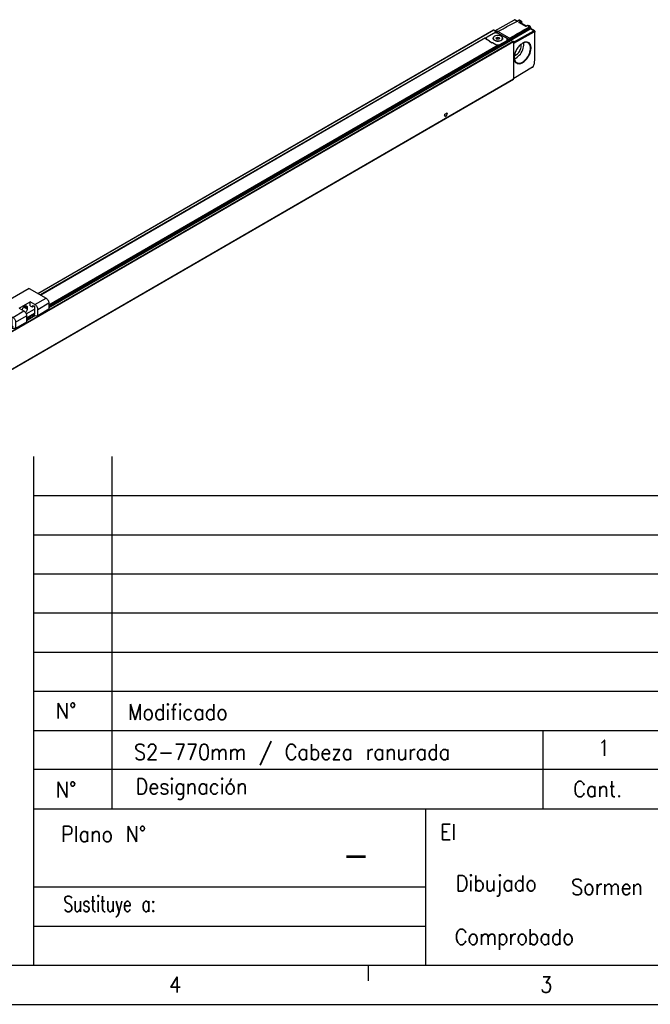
# Model space of a CAD drawing. Header units: millimetres. Extents: x -500 to 1129, y -592 to 328.
# Tile 14 of 23: x -97 to -17, y -92 to 34. Entities that reach past the tile are written whole.
import ezdxf

# ---------------------------------------------------------------- set-up
doc = ezdxf.new("R2010")
doc.units = ezdxf.units.MM
doc.layers.add('1', color=7, linetype='Continuous')
doc.styles.add('CONVERTER_11', font='txt.shx', dxfattribs={"width": 0.9})
doc.styles.add('CONVERTER_14', font='txt.shx', dxfattribs={"width": 0.72})

# ---------------------------------------------------------------- blocks, each defined once
blk = doc.blocks.new('SOPORTE_INTERMEDIO_S__13', base_point=(-502.13, -29.38))
at = {"color": 7, "linetype": 'Continuous'}
for p, q in [((-480.91, -3.74), (-502.13, -16.02)), ((-480.91, -3.74), (-470.17, -9.96)), ((-487.28, -16.43), (-480.21, -12.34)), ((-477.24, -14.06), (-480.21, -12.34)), ((-480.21, -14.78), (-480.21, -12.34)), ((-502.13, -16.02), (-491.38, -22.24)), ((-502.13, -22.14), (-502.13, -16.02)), ((-487.28, -16.43), (-484.31, -18.15)), ((-482.81, -19.96), (-477.59, -16.94)), ((-482.15, -15.91), (-482.15, -16.72)), ((-480.21, -14.78), (-479, -15.48)), ((-479, -15.48), (-478.3, -14.67)), ((-479, -15.48), (-477.95, -14.87)), ((-478.3, -14.67), (-477.59, -15.08)), ((-477.59, -15.08), (-477.59, -19.8)), ((-468.4, -17.1), (-475.47, -21.2)), ((-475.47, -21.2), (-475.47, -17.12)), ((-468.4, -13.03), (-468.4, -17.1)), ((-494.35, -26.64), (-502.13, -22.14)), ((-494.35, -22.97), (-494.35, -26.64)), ((-493.15, -23.66), (-494.35, -22.97)), ((-494.35, -26.64), (-491.73, -25.12)), ((-492.44, -22.85), (-493.15, -23.66)), ((-493.15, -23.66), (-492.09, -23.05)), ((-491.73, -23.26), (-492.44, -22.85)), ((-491.73, -27.99), (-491.73, -23.26)), ((-482.54, -21.21), (-482.54, -25.29)), ((-477.59, -19.8), (-477.26, -20)), ((-477.58, -20.82), (-477.24, -20.01)), ((-477.39, -21.14), (-475.47, -21.2)), ((-477.24, -20.01), (-477.26, -20)), ((-491.4, -28.18), (-491.73, -27.99)), ((-491.72, -29.01), (-491.38, -28.19)), ((-489.61, -29.38), (-491.53, -29.33)), ((-491.4, -28.18), (-491.38, -28.19)), ((-482.54, -25.29), (-489.61, -29.38)), ((-489.61, -25.3), (-489.61, -29.38))]:
    blk.add_line(p, q, dxfattribs=at)
at = {"color": 3, "linetype": 'Continuous'}
for p, q in [((-477.24, -14.06), (-470.17, -9.96)), ((-491.38, -22.24), (-484.31, -18.15)), ((-484.33, -15.46), (-482.15, -16.72)), ((-483.74, -14.99), (-482.15, -15.91)), ((-475.47, -17.12), (-468.4, -13.03)), ((-489.61, -25.3), (-482.54, -21.21))]:
    blk.add_line(p, q, dxfattribs=at)
at = {"color": 7, "linetype": 'Continuous'}
for points, knots in [([(-470.17, -9.96), (-469.93, -10.14), (-469.43, -10.5), (-468.89, -11.27), (-468.49, -12.12), (-468.43, -12.74), (-468.4, -13.03)], [0, 0, 0, 0, 0.869803, 1.833015, 2.795759, 3.664313, 3.664313, 3.664313, 3.664313]), ([(-485.33, -17.56), (-485.25, -17.19), (-485.08, -16.42), (-484.41, -15.49), (-483.56, -14.73), (-482.89, -14.84), (-482.62, -14.88)], [0, 0, 0, 0, 1.126424, 2.321801, 3.440081, 4.255271, 4.255271, 4.255271, 4.255271]), ([(-484.31, -18.15), (-484.07, -18.32), (-483.57, -18.68), (-483.03, -19.46), (-482.63, -20.31), (-482.57, -20.92), (-482.54, -21.21)], [0, 0, 0, 0, 0.869803, 1.833015, 2.795759, 3.664313, 3.664313, 3.664313, 3.664313]), ([(-482.15, -16.72), (-482.18, -16.99), (-482.24, -17.54), (-482.59, -18.31), (-482.95, -18.81), (-483.2, -19.06), (-483.25, -19.11), (-483.28, -19.13)], [0, 0, 0, 0, 0.787351, 1.64426, 2.517016, 2.617389, 2.715721, 2.715721, 2.715721, 2.715721]), ([(-482.62, -14.88), (-482.48, -15.01), (-482.19, -15.28), (-482.16, -15.69), (-482.15, -15.91)], [0, 0, 0, 0, 0.523909, 1.166148, 1.166148, 1.166148, 1.166148]), ([(-477.24, -14.06), (-477, -14.23), (-476.5, -14.59), (-475.96, -15.36), (-475.56, -16.22), (-475.5, -16.83), (-475.47, -17.12)], [0, 0, 0, 0, 0.869803, 1.833015, 2.795759, 3.664313, 3.664313, 3.664313, 3.664313]), ([(-491.38, -22.24), (-491.14, -22.41), (-490.64, -22.77), (-490.11, -23.55), (-489.7, -24.4), (-489.64, -25.01), (-489.61, -25.3)], [0, 0, 0, 0, 0.869803, 1.833015, 2.795759, 3.664313, 3.664313, 3.664313, 3.664313]), ([(-477.58, -20.82), (-477.59, -20.85), (-477.6, -20.92), (-477.55, -21.02), (-477.48, -21.11), (-477.42, -21.13), (-477.39, -21.14)], [0, 0, 0, 0, 0.0923306, 0.207306, 0.3207298, 0.4096698, 0.4096698, 0.4096698, 0.4096698]), ([(-491.53, -29.33), (-491.56, -29.32), (-491.63, -29.3), (-491.69, -29.21), (-491.74, -29.11), (-491.73, -29.04), (-491.72, -29.01)], [0, 0, 0, 0, 0.08894, 0.2023638, 0.3173392, 0.4096698, 0.4096698, 0.4096698, 0.4096698])]:
    blk.add_open_spline(points, degree=3, knots=knots, dxfattribs=at)
blk = doc.blocks.new('REGLA_S-770__15', base_point=(-812.41, -232.3))
at = {"color": 7, "linetype": 'Continuous'}
for p, q in [((-183.66, 160.78), (-171.05, 167.83)), ((-170.56, 167.88), (-169.22, 167.1)), ((-166.71, 166.87), (-167.92, 167.57)), ((-167.76, 166.18), (-167.7, 166.15)), ((-163.57, 163.77), (-167.7, 166.15)), ((-166.44, 165.43), (-166.44, 166.33)), ((-162.77, 164.22), (-163.66, 163.72)), ((-160.97, 163.55), (-162.18, 164.25)), ((-475.41, -6.93), (-184.45, 161.47)), ((-184.39, 159.18), (-188.63, 156.73)), ((-184.3, 161.42), (-183.09, 160.21)), ((-183.81, 159.72), (-183.81, 159.42)), ((-183.7, 159.86), (-182.33, 160.65)), ((-181.74, 160.35), (-182.23, 160.64)), ((-181.84, 159.59), (-175.83, 156.11)), ((-176.26, 156.11), (-181.56, 159.18)), ((-173.85, 154.69), (-161.09, 162.07)), ((-171.77, 153.52), (-158.81, 160.75)), ((-171.55, 152.83), (-158.47, 160.14)), ((-158.33, 160.8), (-160.76, 162.21)), ((-158.12, 159.93), (-158.12, 160.34)), ((-158.12, 142.02), (-158.12, 159.93)), ((-189.59, 156.44), (-473.64, -7.95)), ((-189.64, 156.24), (-189.63, 156.35)), ((-189.56, 156.39), (-189.56, 155.92)), ((-189.22, 155.78), (-189.39, 155.68)), ((-189.22, 155.52), (-189.22, 155.91)), ((-186.99, 154.22), (-189.06, 155.42)), ((-186.97, 154.13), (-185.27, 153.15)), ((-183.05, 151.94), (-185.11, 153.14)), ((-184.67, 155.89), (-184.67, 156.05)), ((-182.78, 156.23), (-181.97, 156.7)), ((-182.48, 155.58), (-182.78, 156.23)), ((-182.48, 155.58), (-181.97, 155.88)), ((-181.37, 155.41), (-182.48, 155.58)), ((-181.97, 156.7), (-180.85, 156.53)), ((-181.97, 156.7), (-181.97, 155.88)), ((-181.97, 155.88), (-180.85, 155.71)), ((-180.85, 155.71), (-181.37, 155.41)), ((-181.08, 150.67), (-175.32, 154)), ((-181.08, 151.48), (-181.08, 150.67)), ((-180.85, 156.53), (-180.85, 155.71)), ((-180.85, 156.53), (-180.55, 155.88)), ((-180.55, 155.88), (-180.85, 155.71)), ((-180.5, 152.02), (-176.26, 154.48)), ((-176.26, 153.66), (-180.5, 151.21)), ((-178.67, 155.89), (-178.67, 156.05)), ((-175.67, 154.48), (-175.67, 155.3)), ((-175.32, 154.81), (-175.32, 154)), ((-175.25, 155.3), (-175.26, 155.18)), ((-174.03, 155.89), (-174.31, 156.05)), ((-173.89, 155.64), (-173.89, 154.82)), ((-173.7, 154.55), (-171.96, 154.28)), ((-171.77, 153.19), (-171.77, 154.01)), ((-171.77, 153.19), (-171.55, 152.83)), ((-171.77, 153.19), (-171.77, 130.28)), ((-171.55, 130.4), (-171.55, 152.83)), ((-159.5, 137.62), (-171.55, 130.4)), ((-171.81, 129.78), (-786.28, -225.87)), ((-171.77, 130.28), (-171.55, 130.4)), ((-171.77, 129.87), (-171.77, 130.28))]:
    blk.add_line(p, q, dxfattribs=at)
at = {"color": 3, "linetype": 'Continuous'}
for p, q in [((-169.51, 166.94), (-171.05, 167.83)), ((-168.41, 167.53), (-167.19, 166.83)), ((-168.33, 166.19), (-167.19, 166.83)), ((-163.8, 163.57), (-168.33, 166.19)), ((-167.76, 166.18), (-167.05, 166.58)), ((-166.5, 165.46), (-166.5, 166.25)), ((-162.67, 164.21), (-163.8, 163.57)), ((-162.67, 164.21), (-161.45, 163.5)), ((-475.3, -6.99), (-184.3, 161.42)), ((-183.46, 159.93), (-182.23, 160.64)), ((-181.84, 159.32), (-181.84, 159.59)), ((-174.31, 156.05), (-181.74, 160.35)), ((-161.45, 163.5), (-161.1, 162.89)), ((-158.81, 160.75), (-161.09, 162.07)), ((-158.47, 160.14), (-158.81, 160.75)), ((-786.43, -201.37), (-171.96, 154.28)), ((-786.24, -201.63), (-171.77, 154.01)), ((-189.63, 156.35), (-473.58, -7.99)), ((-173.89, 154.82), (-468.4, -15.64)), ((-468.4, -16.01), (-173.7, 154.55)), ((-181.43, 151.61), (-468.4, -14.48)), ((-181.08, 151.48), (-468.4, -14.81)), ((-189.22, 155.83), (-189.42, 155.71)), ((-180.5, 151.21), (-180.5, 152.02)), ((-176.26, 153.66), (-176.26, 154.48)), ((-175.83, 155.75), (-175.83, 156.11)), ((-175.32, 154.81), (-173.89, 155.64)), ((-175.26, 155.18), (-174.03, 155.89)), ((-171.77, 129.87), (-786.24, -225.77)), ((-215.05, 106.02), (-215.81, 107.09)), ((-215.65, 107.48), (-214.15, 108.36)), ((-213.99, 108.14), (-214.75, 106.2)), ((-477.59, -19.8), (-482.54, -22.67)), ((-477.31, -19.97), (-482.54, -23)), ((-477.58, -20.95), (-482.54, -23.82)), ((-482.54, -24.2), (-477.27, -21.14))]:
    blk.add_line(p, q, dxfattribs=at)
blk.add_arc((-167.33, 166.58), 0.279, 359.02551, 59.8242, dxfattribs=at)
at = {"color": 7, "linetype": 'Continuous'}
for centre, radius, start, end in [((-183.43, 159.39), 0.541, 93.08565, 119.78), ((-174.17, 155.64), 0.283, 0.03061, 59.96946)]:
    blk.add_arc(centre, radius, start, end, dxfattribs=at)
for points, knots in [([(-181.74, 160.35), (-180.63, 160.95), (-178.41, 162.14), (-175.08, 163.94), (-171.75, 165.74), (-169.53, 166.93), (-168.41, 167.53)], [0, 0, 0, 0, 3.780232, 7.560463, 11.347824, 15.135181, 15.135181, 15.135181, 15.135181]), ([(-170.56, 167.88), (-170.63, 167.9), (-170.8, 167.95), (-170.96, 167.88), (-171.05, 167.83)], [0, 0, 0, 0, 0.2285345, 0.507372, 0.507372, 0.507372, 0.507372]), ([(-167.92, 167.57), (-167.96, 167.59), (-168.06, 167.63), (-168.2, 167.61), (-168.32, 167.58), (-168.38, 167.55), (-168.41, 167.53)], [0, 0, 0, 0, 0.1484705, 0.312642, 0.4122035, 0.5188611, 0.5188611, 0.5188611, 0.5188611]), ([(-168.33, 166.19), (-168.28, 166.2), (-168.2, 166.22), (-168.1, 166.22), (-168, 166.22), (-167.9, 166.22), (-167.82, 166.2), (-167.78, 166.19), (-167.76, 166.18)], [0, 0, 0, 0, 0.1305229, 0.2360462, 0.3109059, 0.4386132, 0.5256468, 0.5684715, 0.5684715, 0.5684715, 0.5684715]), ([(-166.71, 166.87), (-166.67, 166.85), (-166.6, 166.8), (-166.52, 166.68), (-166.45, 166.52), (-166.44, 166.4), (-166.44, 166.33)], [0, 0, 0, 0, 0.1106986, 0.2784118, 0.4145553, 0.6267472, 0.6267472, 0.6267472, 0.6267472]), ([(-163.66, 163.72), (-163.68, 163.71), (-163.7, 163.69), (-163.73, 163.66), (-163.77, 163.62), (-163.79, 163.59), (-163.8, 163.57)], [0, 0, 0, 0, 0.0428968, 0.0907963, 0.1427579, 0.1986766, 0.1986766, 0.1986766, 0.1986766]), ([(-162.74, 164.22), (-162.69, 164.25), (-162.6, 164.3), (-162.45, 164.32), (-162.3, 164.31), (-162.22, 164.27), (-162.18, 164.25)], [0, 0, 0, 0, 0.1646999, 0.3151353, 0.4563351, 0.589639, 0.589639, 0.589639, 0.589639]), ([(-160.97, 163.55), (-161.01, 163.57), (-161.11, 163.6), (-161.24, 163.59), (-161.36, 163.55), (-161.42, 163.52), (-161.45, 163.5)], [0, 0, 0, 0, 0.1430297, 0.301851, 0.3988723, 0.5033664, 0.5033664, 0.5033664, 0.5033664]), ([(-160.76, 163.11), (-160.77, 163.15), (-160.77, 163.24), (-160.81, 163.37), (-160.88, 163.48), (-160.94, 163.53), (-160.97, 163.55)], [0, 0, 0, 0, 0.1237187, 0.2780411, 0.3954925, 0.5051225, 0.5051225, 0.5051225, 0.5051225]), ([(-178.57, 156.05), (-178.67, 156.38), (-178.92, 157.13), (-180.2, 157.7), (-181.67, 157.93), (-183.13, 157.7), (-184.41, 157.13), (-184.66, 156.38), (-184.77, 156.05)], [0, 0, 0, 0, 0.988581, 2.299572, 3.868095, 5.436619, 6.74761, 7.736191, 7.736191, 7.736191, 7.736191]), ([(-178.67, 156.05), (-178.77, 156.37), (-179.01, 157.1), (-180.25, 157.65), (-181.67, 157.87), (-183.08, 157.65), (-184.32, 157.1), (-184.56, 156.37), (-184.67, 156.05)], [0, 0, 0, 0, 0.956691, 2.225392, 3.743318, 5.261244, 6.529945, 7.486636, 7.486636, 7.486636, 7.486636]), ([(-184.45, 161.47), (-184.43, 161.48), (-184.37, 161.49), (-184.33, 161.45), (-184.3, 161.42)], [0, 0, 0, 0, 0.0695574, 0.1640678, 0.1640678, 0.1640678, 0.1640678]), ([(-183.7, 159.86), (-183.72, 159.84), (-183.74, 159.83), (-183.78, 159.8), (-183.8, 159.77), (-183.81, 159.74), (-183.81, 159.73), (-183.81, 159.72)], [0, 0, 0, 0, 0.0590672, 0.0934111, 0.1352029, 0.1626831, 0.178815, 0.178815, 0.178815, 0.178815]), ([(-183.46, 159.93), (-183.16, 159.93), (-182.6, 159.93), (-182.09, 159.7), (-181.84, 159.59)], [0, 0, 0, 0, 0.875241, 1.666828, 1.666828, 1.666828, 1.666828]), ([(-182.33, 160.65), (-182.32, 160.65), (-182.28, 160.66), (-182.25, 160.65), (-182.23, 160.64)], [0, 0, 0, 0, 0.0468022, 0.1042475, 0.1042475, 0.1042475, 0.1042475]), ([(-174.31, 156.05), (-173.24, 156.67), (-171.1, 157.91), (-167.88, 159.77), (-164.67, 161.64), (-162.52, 162.88), (-161.45, 163.5)], [0, 0, 0, 0, 3.712795, 7.42559, 11.145389, 14.865192, 14.865192, 14.865192, 14.865192]), ([(-173.89, 155.48), (-172.83, 156.09), (-170.71, 157.32), (-167.52, 159.17), (-164.31, 161.02), (-162.17, 162.27), (-161.1, 162.89)], [0, 0, 0, 0, 3.671944, 7.343887, 11.063257, 14.780058, 14.780058, 14.780058, 14.780058]), ([(-160.76, 162.69), (-160.76, 162.73), (-160.77, 162.82), (-160.85, 162.92), (-160.98, 162.94), (-161.05, 162.91), (-161.1, 162.89)], [0, 0, 0, 0, 0.1339242, 0.2472862, 0.3601591, 0.4968797, 0.4968797, 0.4968797, 0.4968797]), ([(-160.76, 162.16), (-160.81, 162.16), (-160.93, 162.16), (-161.04, 162.1), (-161.09, 162.07)], [0, 0, 0, 0, 0.162662, 0.3515403, 0.3515403, 0.3515403, 0.3515403]), ([(-160.76, 163.11), (-160.76, 163.07), (-160.76, 163), (-160.76, 162.9), (-160.76, 162.79), (-160.76, 162.72), (-160.76, 162.69)], [0, 0, 0, 0, 0.1049516, 0.2099032, 0.3148546, 0.4198058, 0.4198058, 0.4198058, 0.4198058]), ([(-160.76, 162.21), (-160.76, 162.28), (-160.76, 162.45), (-160.76, 162.61), (-160.76, 162.69)], [0, 0, 0, 0, 0.2381503, 0.4827262, 0.4827262, 0.4827262, 0.4827262]), ([(-160.76, 162.16), (-160.76, 162.17), (-160.76, 162.18), (-160.76, 162.2), (-160.76, 162.21)], [0, 0, 0, 0, 0.02013951, 0.04152316, 0.04152316, 0.04152316, 0.04152316]), ([(-158.81, 160.75), (-158.73, 160.8), (-158.57, 160.87), (-158.4, 160.82), (-158.33, 160.8)], [0, 0, 0, 0, 0.2788376, 0.507372, 0.507372, 0.507372, 0.507372]), ([(-158.47, 160.14), (-158.37, 160.16), (-158.18, 160.22), (-158.14, 160.03), (-158.12, 159.93)], [0, 0, 0, 0, 0.2468009, 0.4954625, 0.4954625, 0.4954625, 0.4954625]), ([(-158.33, 160.8), (-158.27, 160.74), (-158.14, 160.62), (-158.13, 160.44), (-158.12, 160.34)], [0, 0, 0, 0, 0.2328484, 0.5182881, 0.5182881, 0.5182881, 0.5182881]), ([(-189.06, 155.42), (-189.22, 155.53), (-189.53, 155.73), (-189.61, 156.08), (-189.64, 156.24)], [0, 0, 0, 0, 0.573572, 1.041979, 1.041979, 1.041979, 1.041979]), ([(-189.63, 156.35), (-189.63, 156.36), (-189.63, 156.38), (-189.62, 156.41), (-189.61, 156.43), (-189.6, 156.44), (-189.59, 156.44)], [0, 0, 0, 0, 0.0290335, 0.0618154, 0.0764389, 0.1005969, 0.1005969, 0.1005969, 0.1005969]), ([(-189.59, 156.44), (-189.59, 156.45), (-189.59, 156.45), (-189.57, 156.45), (-189.57, 156.42), (-189.56, 156.4), (-189.56, 156.39)], [0, 0, 0, 0, 0.00678221, 0.01356443, 0.04625814, 0.07032487, 0.07032487, 0.07032487, 0.07032487]), ([(-188.63, 156.73), (-188.8, 156.62), (-189.1, 156.42), (-189.18, 156.07), (-189.22, 155.91)], [0, 0, 0, 0, 0.573572, 1.041979, 1.041979, 1.041979, 1.041979]), ([(-189.22, 155.91), (-189.21, 155.82), (-189.18, 155.62), (-189.06, 155.47), (-189, 155.39)], [0, 0, 0, 0, 0.2757597, 0.5755629, 0.5755629, 0.5755629, 0.5755629]), ([(-185.11, 153.14), (-185.59, 153.18), (-186.4, 153.25), (-186.81, 153.94), (-186.99, 154.22)], [0, 0, 0, 0, 1.332097, 2.278226, 2.278226, 2.278226, 2.278226]), ([(-184.77, 156.05), (-184.71, 155.81), (-184.59, 155.26), (-184.12, 154.95), (-183.86, 154.78)], [0, 0, 0, 0, 0.72603, 1.615067, 1.615067, 1.615067, 1.615067]), ([(-184.51, 156.6), (-184.58, 156.5), (-184.71, 156.31), (-184.74, 156.08), (-184.76, 155.97)], [0, 0, 0, 0, 0.349823, 0.6802781, 0.6802781, 0.6802781, 0.6802781]), ([(-184.67, 156.05), (-184.61, 155.82), (-184.49, 155.29), (-184.04, 154.99), (-183.79, 154.83)], [0, 0, 0, 0, 0.70261, 1.562968, 1.562968, 1.562968, 1.562968]), ([(-184.53, 155.37), (-184.57, 155.45), (-184.65, 155.62), (-184.66, 155.8), (-184.67, 155.89)], [0, 0, 0, 0, 0.2768421, 0.5444193, 0.5444193, 0.5444193, 0.5444193]), ([(-183.86, 154.78), (-183.33, 154.58), (-182.24, 154.16), (-180.58, 154.3), (-179.03, 154.82), (-178.71, 155.69), (-178.57, 156.05)], [0, 0, 0, 0, 1.661471, 3.455453, 4.99559, 6.12102, 6.12102, 6.12102, 6.12102]), ([(-183.79, 154.83), (-183.28, 154.63), (-182.23, 154.22), (-180.61, 154.36), (-179.12, 154.86), (-178.8, 155.7), (-178.67, 156.05)], [0, 0, 0, 0, 1.607876, 3.343987, 4.834442, 5.923568, 5.923568, 5.923568, 5.923568]), ([(-181.43, 151.61), (-181.72, 151.61), (-182.29, 151.6), (-182.8, 151.83), (-183.05, 151.94)], [0, 0, 0, 0, 0.875241, 1.666828, 1.666828, 1.666828, 1.666828]), ([(-182.67, 151.77), (-182.29, 151.71), (-181.54, 151.61), (-180.84, 151.89), (-180.5, 152.02)], [0, 0, 0, 0, 1.137157, 2.217642, 2.217642, 2.217642, 2.217642]), ([(-181.08, 151.48), (-181.09, 151.51), (-181.12, 151.56), (-181.22, 151.59), (-181.32, 151.61), (-181.39, 151.61), (-181.43, 151.61)], [0, 0, 0, 0, 0.076293, 0.183125, 0.285862, 0.3966881, 0.3966881, 0.3966881, 0.3966881]), ([(-181.08, 150.97), (-180.98, 151), (-180.78, 151.06), (-180.59, 151.16), (-180.5, 151.21)], [0, 0, 0, 0, 0.3193034, 0.6252407, 0.6252407, 0.6252407, 0.6252407]), ([(-178.57, 155.97), (-178.59, 156.08), (-178.63, 156.31), (-178.75, 156.5), (-178.82, 156.6)], [0, 0, 0, 0, 0.3304954, 0.6803614, 0.6803614, 0.6803614, 0.6803614]), ([(-178.67, 155.89), (-178.67, 155.8), (-178.69, 155.6), (-178.77, 155.43), (-178.82, 155.35)], [0, 0, 0, 0, 0.2798692, 0.5704428, 0.5704428, 0.5704428, 0.5704428]), ([(-175.67, 155.3), (-175.71, 155.45), (-175.79, 155.81), (-176.09, 156), (-176.26, 156.11)], [0, 0, 0, 0, 0.468406, 1.041979, 1.041979, 1.041979, 1.041979]), ([(-176.26, 154.48), (-176.09, 154.59), (-175.79, 154.79), (-175.71, 155.14), (-175.67, 155.3)], [0, 0, 0, 0, 0.573572, 1.041979, 1.041979, 1.041979, 1.041979]), ([(-176.26, 153.66), (-176.09, 153.77), (-175.79, 153.97), (-175.71, 154.32), (-175.67, 154.48)], [0, 0, 0, 0, 0.573572, 1.041979, 1.041979, 1.041979, 1.041979]), ([(-175.83, 156.11), (-175.67, 156), (-175.36, 155.8), (-175.28, 155.45), (-175.25, 155.3)], [0, 0, 0, 0, 0.573572, 1.041979, 1.041979, 1.041979, 1.041979]), ([(-175.67, 155.03), (-175.6, 154.97), (-175.46, 154.86), (-175.37, 154.71), (-175.32, 154.64)], [0, 0, 0, 0, 0.2784394, 0.5274307, 0.5274307, 0.5274307, 0.5274307]), ([(-175.32, 154.81), (-175.32, 154.84), (-175.32, 154.91), (-175.29, 155.01), (-175.27, 155.1), (-175.26, 155.15), (-175.26, 155.18)], [0, 0, 0, 0, 0.0923988, 0.209338, 0.2900054, 0.3724617, 0.3724617, 0.3724617, 0.3724617]), ([(-173.7, 154.55), (-173.75, 154.58), (-173.85, 154.64), (-173.88, 154.76), (-173.89, 154.82)], [0, 0, 0, 0, 0.1603525, 0.3392879, 0.3392879, 0.3392879, 0.3392879]), ([(-171.96, 154.28), (-171.91, 154.25), (-171.8, 154.19), (-171.78, 154.08), (-171.77, 154.01)], [0, 0, 0, 0, 0.1603525, 0.3392879, 0.3392879, 0.3392879, 0.3392879]), ([(-171.28, 143.61), (-171.16, 142.5), (-170.94, 140.46), (-167.53, 139.35), (-164.43, 141.33), (-161.86, 144.46), (-160.46, 148.24), (-160.35, 151.92), (-163.09, 154.23), (-164.96, 153.36), (-165.97, 152.88)], [0, 0, 0, 0, 3.066068, 5.646588, 9.092091, 13.401089, 17.695083, 21.107482, 23.679621, 26.777197, 26.777197, 26.777197, 26.777197]), ([(-166.15, 152.78), (-166.82, 152.26), (-168.22, 151.18), (-169.76, 148.96), (-170.92, 146.51), (-171.16, 144.76), (-171.27, 143.92)], [0, 0, 0, 0, 2.517234, 5.276536, 8.035837, 10.553071, 10.553071, 10.553071, 10.553071]), ([(-170.21, 143.31), (-169.18, 144.13), (-167.05, 145.84), (-165.59, 148.97), (-165.02, 151.51), (-165.13, 152.7), (-165.18, 153.25)], [0, 0, 0, 0, 3.905208, 8.117215, 10.026438, 11.669848, 11.669848, 11.669848, 11.669848]), ([(-170.21, 145.3), (-169.53, 145.85), (-168.12, 146.98), (-167.13, 149.11), (-166.74, 150.91), (-166.88, 151.79), (-166.95, 152.2)], [0, 0, 0, 0, 2.587261, 5.377782, 6.829452, 8.044469, 8.044469, 8.044469, 8.044469]), ([(-169.8, 140.49), (-169.01, 140.31), (-167.17, 139.89), (-164.45, 141.85), (-162.24, 144.61), (-160.96, 147.89), (-160.61, 151.22), (-161.89, 152.62), (-162.44, 153.21)], [0, 0, 0, 0, 2.344815, 5.465268, 9.212081, 12.958894, 16.079347, 18.424162, 18.424162, 18.424162, 18.424162]), ([(-165.97, 152.88), (-166, 152.86), (-166.06, 152.83), (-166.12, 152.79), (-166.15, 152.78)], [0, 0, 0, 0, 0.1008763, 0.2027351, 0.2027351, 0.2027351, 0.2027351]), ([(-162.44, 153.21), (-162.98, 153.38), (-164.2, 153.74), (-165.34, 153.18), (-165.97, 152.88)], [0, 0, 0, 0, 1.65531, 3.667405, 3.667405, 3.667405, 3.667405]), ([(-171.17, 144.91), (-171.01, 144.95), (-170.68, 145.05), (-170.37, 145.21), (-170.21, 145.3)], [0, 0, 0, 0, 0.4963, 1.038676, 1.038676, 1.038676, 1.038676]), ([(-171.27, 143.82), (-171.27, 143.8), (-171.27, 143.77), (-171.27, 143.73), (-171.28, 143.72)], [0, 0, 0, 0, 0.04816634, 0.09617226, 0.09617226, 0.09617226, 0.09617226]), ([(-171.28, 143.72), (-171.28, 143.7), (-171.28, 143.66), (-171.28, 143.63), (-171.28, 143.61)], [0, 0, 0, 0, 0.0552586, 0.1102746, 0.1102746, 0.1102746, 0.1102746]), ([(-171.28, 143.61), (-171.22, 142.94), (-171.1, 141.7), (-170.21, 140.87), (-169.8, 140.49)], [0, 0, 0, 0, 1.947912, 3.560453, 3.560453, 3.560453, 3.560453]), ([(-171.27, 143.92), (-171.27, 143.9), (-171.27, 143.87), (-171.27, 143.83), (-171.27, 143.82)], [0, 0, 0, 0, 0.0534108, 0.106587, 0.106587, 0.106587, 0.106587]), ([(-171.2, 142.85), (-171.03, 142.91), (-170.69, 143.04), (-170.38, 143.22), (-170.21, 143.31)], [0, 0, 0, 0, 0.529026, 1.090755, 1.090755, 1.090755, 1.090755]), ([(-159.24, 137.91), (-158.92, 138.6), (-158.31, 139.91), (-158.18, 141.34), (-158.12, 142.02)], [0, 0, 0, 0, 2.254225, 4.290005, 4.290005, 4.290005, 4.290005]), ([(-159.5, 137.62), (-159.45, 137.66), (-159.34, 137.74), (-159.27, 137.85), (-159.24, 137.91)], [0, 0, 0, 0, 0.1883154, 0.3957472, 0.3957472, 0.3957472, 0.3957472]), ([(-171.81, 129.78), (-171.8, 129.79), (-171.77, 129.81), (-171.77, 129.85), (-171.77, 129.87)], [0, 0, 0, 0, 0.0465697, 0.1036576, 0.1036576, 0.1036576, 0.1036576])]:
    blk.add_open_spline(points, degree=3, knots=knots, dxfattribs=at)
at = {"color": 3, "linetype": 'Continuous'}
for points, knots in [([(-167.19, 166.83), (-167.11, 166.87), (-166.95, 166.95), (-166.78, 166.89), (-166.71, 166.87)], [0, 0, 0, 0, 0.2788376, 0.507372, 0.507372, 0.507372, 0.507372]), ([(-167.05, 166.58), (-166.9, 166.62), (-166.6, 166.71), (-166.53, 166.4), (-166.5, 166.25)], [0, 0, 0, 0, 0.3948815, 0.79274, 0.79274, 0.79274, 0.79274]), ([(-166.44, 166.33), (-166.44, 166.31), (-166.45, 166.28), (-166.48, 166.26), (-166.5, 166.25)], [0, 0, 0, 0, 0.0468406, 0.1041979, 0.1041979, 0.1041979, 0.1041979]), ([(-162.74, 164.22), (-162.73, 164.23), (-162.7, 164.23), (-162.68, 164.21), (-162.67, 164.21)], [0, 0, 0, 0, 0.03622287, 0.07874674, 0.07874674, 0.07874674, 0.07874674]), ([(-162.67, 164.21), (-162.58, 164.25), (-162.42, 164.33), (-162.25, 164.27), (-162.18, 164.25)], [0, 0, 0, 0, 0.2788376, 0.507372, 0.507372, 0.507372, 0.507372]), ([(-215.65, 107.48), (-215.72, 107.43), (-215.84, 107.32), (-215.82, 107.16), (-215.81, 107.09)], [0, 0, 0, 0, 0.2443305, 0.4481876, 0.4481876, 0.4481876, 0.4481876]), ([(-213.99, 108.14), (-213.97, 108.23), (-213.94, 108.38), (-214.08, 108.36), (-214.15, 108.36)], [0, 0, 0, 0, 0.2036598, 0.3571808, 0.3571808, 0.3571808, 0.3571808]), ([(-215.05, 106.02), (-215, 106.01), (-214.86, 105.97), (-214.79, 106.11), (-214.75, 106.2)], [0, 0, 0, 0, 0.1536528, 0.3979015, 0.3979015, 0.3979015, 0.3979015])]:
    blk.add_open_spline(points, degree=3, knots=knots, dxfattribs=at)
at = {"color": 7, "linetype": 'Continuous'}
for points in [[(-162.77, 164.22), (-162.76, 164.22), (-162.76, 164.22), (-162.75, 164.22), (-162.74, 164.22)], [(-181.56, 159.18), (-182.03, 159.35), (-182.97, 159.69), (-183.92, 159.35), (-184.39, 159.18)]]:
    blk.add_open_spline(points, degree=3, dxfattribs=at)
blk = doc.blocks.new('REGLA_S2-770__16', base_point=(-812.41, -246.45))
for name, p in [('REGLA_S-770__15', (-812.41, -232.3)), ('SOPORTE_INTERMEDIO_S__13', (-502.13, -29.38))]:
    blk.add_blockref(name, p)
blk = doc.blocks.new('Iso0', base_point=(-732.75, -185))
blk.add_blockref('REGLA_S2-770__16', (-812.41, -246.45))
blk = doc.blocks.new('_A2', base_point=(89.41, -87.22))
at = {"layer": '1', "color": 7, "linetype": 'Continuous'}
for p, q in [((-95.59, -87.22), (-95.59, -22.22)), ((-85.59, -67.22), (-85.59, -22.22)), ((-95.59, -57.22), (89.41, -57.22)), ((-30.59, -57.22), (-30.59, -67.22)), ((-95.59, -67.22), (89.41, -67.22)), ((-45.59, -67.22), (-45.59, -77.22)), ((-95.59, -77.22), (-45.59, -77.22)), ((-45.59, -77.22), (-45.59, -82.22)), ((-45.59, -82.22), (-45.59, -87.22)), ((-479.59, -87.22), (89.41, -87.22))]:
    blk.add_line(p, q, dxfattribs=at)
at = {"layer": '1', "color": 2, "linetype": 'Continuous'}
for p, q in [((-95.59, -27.22), (89.41, -27.22)), ((-95.59, -32.22), (37.41, -32.22)), ((-95.59, -37.22), (37.41, -37.22)), ((-95.59, -42.22), (37.41, -42.22)), ((-95.59, -47.22), (37.41, -47.22)), ((-95.59, -52.22), (37.41, -52.22)), ((89.41, -62.22), (-95.59, -62.22)), ((-95.59, -82.22), (-45.59, -82.22)), ((-52.84, -89.22), (-52.84, -87.22)), ((-499.59, -92.22), (94.41, -92.22))]:
    blk.add_line(p, q, dxfattribs=at)
at = {"layer": '1', "color": 2, "style": 'CONVERTER_11', "width": 0.9}
blk.add_text('El', height=2, dxfattribs=at).set_placement((-43.73, -71.22))
at = {"layer": '1', "color": 2}
for s, insert, char_height, attachment_point, line_spacing_factor, style in [('N%%d', (-91.47, -54.72), 2, 5, 1.320528, 'CONVERTER_11'), ('Modificado', (-83.56, -54.88), 2, 4, 1.320528, 'CONVERTER_11'), ('1', (-23.59, -59.45), 2, 4, 1.20048, 'CONVERTER_11'), ('N%%d', (-91.47, -64.79), 2, 5, 1.320528, 'CONVERTER_11'), ('Designación', (-82.59, -64.72), 2, 4, 1.320528, 'CONVERTER_11'), ('Cant.', (-23.59, -64.72), 2, 5, 1.320528, 'CONVERTER_11'), ('Plano N%%d', (-81.25, -70.47), 2, 6, 1.320528, 'CONVERTER_11'), ('-', (-54.46, -73.09), 3.5, 5, 1.320528, 'CONVERTER_11'), ('Dibujado', (-31.37, -77.08), 2, 6, 1.320528, 'CONVERTER_11'), (' Sormen', (-28.59, -77.22), 2, 4, 1.20048, 'CONVERTER_11'), ('Sustituye a:', (-80.03, -79.72), 2, 6, 1.320528, 'CONVERTER_14'), ('Comprobado', (-26.64, -83.93), 2, 6, 1.320528, 'CONVERTER_11'), ('4', (-78.31, -89.7), 2, 4, 1.20048, 'CONVERTER_11'), ('3', (-30.93, -89.7), 2, 4, 1.20048, 'CONVERTER_11')]:
    blk.add_mtext(s, dxfattribs=dict(at, insert=insert, char_height=char_height, attachment_point=attachment_point, line_spacing_factor=line_spacing_factor, style=style))

msp = doc.modelspace()

# ---------------------------------------------------------------- block references
msp.add_blockref('_A2', (89.41, -87.22))
at = {"xscale": 0.2, "yscale": 0.2, "zscale": 0.2}
msp.add_blockref('Iso0', (-146.55, -37), dxfattribs=at)

# ---------------------------------------------------------------- texts
at = {"layer": '1', "color": 2, "style": 'CONVERTER_11', "width": 0.9}
msp.add_text('S2-770mm / Cabeza ranurada', height=2, dxfattribs=at).set_placement((-82.8, -60.98))

doc.saveas('drawing.dxf')
